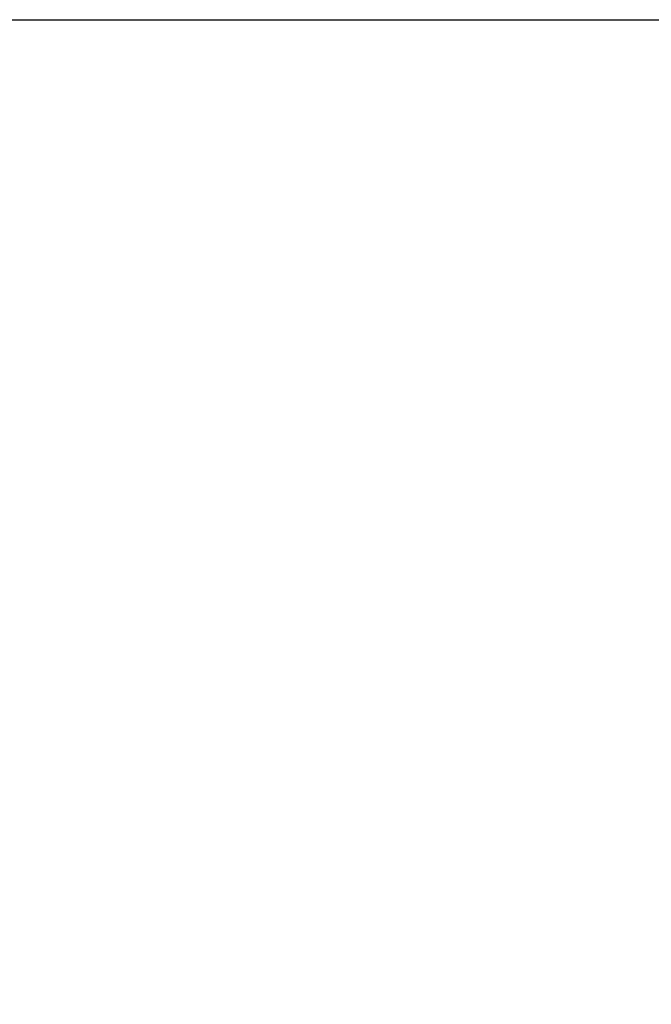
# Model space of a CAD drawing. Header units: inches. Extents: x 0 to 277, y 0 to 179.
# Tile 82 of 94: x 96.34 to 99.74, y 114.74 to 120.04. Entities that reach past the tile are written whole.
import ezdxf

# ---------------------------------------------------------------- set-up
doc = ezdxf.new("R2010")
doc.units = ezdxf.units.IN
doc.header["$LTSCALE"] = 15.20914
doc.header["$MEASUREMENT"] = 0
doc.linetypes.add('PHANTOM', pattern=[0.8, 0.45, -0.05, 0.1, -0.05, 0.1, -0.05])
doc.layers.get('0').update_dxf_attribs({"linetype": 'CONTINUOUS'})
doc.layers.add('AVAILABLE_DOOR_SPACE', color=7, linetype='CONTINUOUS')
doc.layers.add('DIMENSIONS', color=7, linetype='CONTINUOUS')
doc.styles.get("Standard").update_dxf_attribs({"font": 'txt', "width": 0.8})
doc.dimstyles.new('DIMSTYLE_3', dxfattribs={"dimtxt": 1.268784, "dimasz": 1.626646, "dimexe": 0.09, "dimexo": 0.07, "dimgap": 0.039, "dimtad": 0, "dimtih": 1, "dimtoh": 1, "dimzin": 4, "dimdsep": 46, "dimtxsty": 'Standard', "dimblk": '_FILLED', "dimblk1": '_FILLED', "dimblk2": '_FILLED', "dimcen": 0.09, "dimadec": 0, "dimazin": 0, "dimtfac": 1, "dimtofl": 0, "dimtmove": 0, "dimatfit": 3, "dimldrblk": '_FILLED', "dimfxl": 0, "dimtolj": 1, "dimtzin": 4, "dimarcsym": 0})

# ---------------------------------------------------------------- blocks, each defined once
blk = doc.blocks.new('_FILLED')
at = {"color": 0, "linetype": 'ByBlock'}
blk.add_solid([(0, 0), (-1, 0.2), (-1, -0.2)], dxfattribs=at)
blk = doc.blocks.new('*D13')
at = {"layer": 'DIMENSIONS', "color": 2, "linetype": 'Continuous'}
for p, q in [((91.0932, 109.8409), (87.8399, 109.8409)), ((94.7182, 109.8409), (97.8426, 109.8409))]:
    blk.add_line(p, q, dxfattribs=at)
at = {"layer": 'DIMENSIONS', "color": 2, "linetype": 'Continuous', "xscale": 1.6266460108, "yscale": 1.6266460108, "zscale": 1.6266460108}
blk.add_blockref('_FILLED', (91.0932, 109.8409), dxfattribs=at)
at = {"layer": 'DIMENSIONS', "color": 2, "linetype": 'Continuous', "xscale": 1.6266460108, "yscale": 1.6266460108, "zscale": 1.6266460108, "rotation": 180}
blk.add_blockref('_FILLED', (94.7182, 109.8409), dxfattribs=at)
at = {"layer": 'DIMENSIONS', "color": 2, "linetype": 'Continuous', "insert": (98.477, 110.4753), "char_height": 1.26878, "width": 4.060108, "attachment_point": 1, "line_spacing_factor": 0.9}
blk.add_mtext('3.63', dxfattribs=at)

msp = doc.modelspace()

# ---------------------------------------------------------------- linework, layer by layer
at = {"layer": 'AVAILABLE_DOOR_SPACE', "color": 4, "linetype": 'PHANTOM'}
msp.add_line((94.7182, 120.0445), (118.1557, 120.0445), dxfattribs=at)

# ---------------------------------------------------------------- dimensions: what is measured, and where the dimension line sits
at = {"layer": 'DIMENSIONS', "color": 2, "linetype": 'Continuous'}
dim = msp.add_linear_dim(base=(91.0932079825, 109.8408984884), p1=(94.7182079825, 120.0444787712), p2=(91.0932079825, 58.7934787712), angle=180, dimstyle='DIMSTYLE_3', dxfattribs=at)
dim.commit()
dim.dimension.update_dxf_attribs({"geometry": '*D13', "text_midpoint": (100.5070499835, 109.8408984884), "dimtype": 160})

doc.saveas('drawing.dxf')
